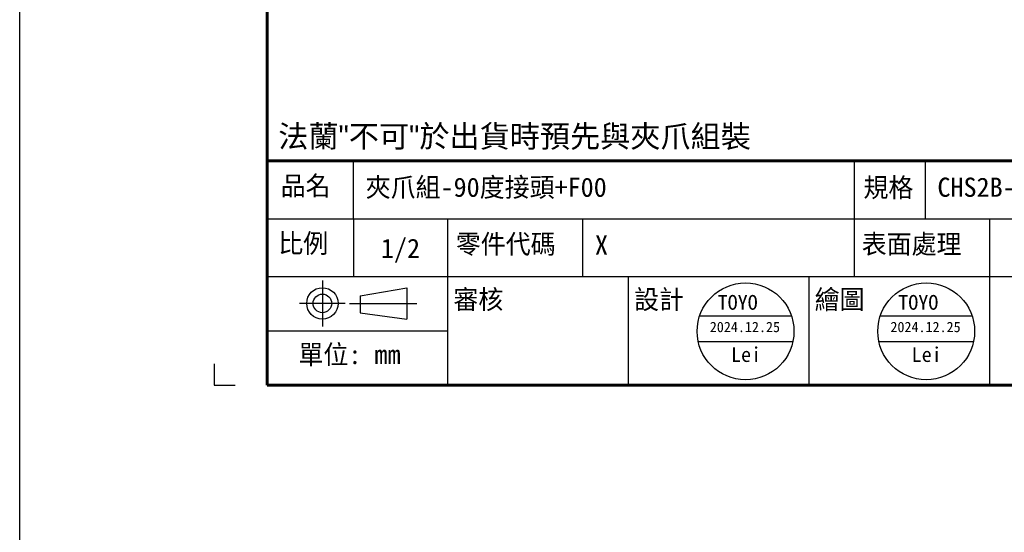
# Model space of a CAD drawing. Header units: inches. Extents: x 0 to 5766, y -2164 to 1330.
# Tile 162 of 217: x 4144 to 4411, y -58 to 81. Entities that reach past the tile are written whole.
import ezdxf
from ezdxf.enums import TextEntityAlignment as Align

# ---------------------------------------------------------------- set-up
doc = ezdxf.new("R2010")
doc.units = ezdxf.units.IN
doc.header["$MEASUREMENT"] = 0
doc.linetypes.add('SLD-實線', pattern=[0])
doc.layers.add('AM_0', color=7, linetype='Continuous', lineweight=30)
doc.layers.add('BORDER', color=7, linetype='Continuous')
doc.layers.add('圖框', color=7, linetype='SLD-實線')
doc.styles.get("Standard").update_dxf_attribs({"font": 'arial.ttf'})
doc.styles.add('標題欄', font='txt')

# ---------------------------------------------------------------- blocks, each defined once
blk = doc.blocks.new('A4橫')
at = {"color": 123}
blk.add_lwpolyline([(4724.32, 1173.75), (4724.32, 1170.89), (4727.18, 1170.89)], dxfattribs=at)
at = {"layer": 'BORDER', "color": 123, "linetype": 'Continuous', "lineweight": 60, "ltscale": 25.4}
for p, q in [((4731.53, 1453.75), (4731.53, 1170.89)), ((4731.53, 1201.3), (4917.11, 1201.3)), ((4731.53, 1170.89), (4924.32, 1170.89))]:
    blk.add_line(p, q, dxfattribs=at)
at = {"layer": 'BORDER', "color": 60, "linetype": 'Continuous', "ltscale": 25.4}
for p, q in [((4743.27, 1193.45), (4743.27, 1201.3)), ((4811.29, 1193.45), (4811.29, 1201.3)), ((4820.89, 1193.45), (4820.89, 1201.3)), ((4731.53, 1193.45), (4917.11, 1193.45)), ((4743.27, 1193.45), (4743.27, 1185.61)), ((4756.06, 1185.61), (4756.06, 1193.45)), ((4774.39, 1185.61), (4774.39, 1193.45)), ((4811.29, 1185.61), (4811.29, 1193.45)), ((4829.63, 1185.61), (4829.63, 1193.45)), ((4731.53, 1185.61), (4917.11, 1185.61)), ((4756.06, 1170.89), (4756.06, 1185.61)), ((4780.58, 1170.89), (4780.58, 1185.61)), ((4805.1, 1170.89), (4805.1, 1185.61)), ((4829.63, 1170.89), (4829.63, 1185.61)), ((4731.53, 1178.25), (4756.06, 1178.25)), ((4731.53, 1170.89), (4917.11, 1170.89))]:
    blk.add_line(p, q, dxfattribs=at)
at = {"layer": 'BORDER', "color": 4, "linetype": 'Continuous', "ltscale": 25.4}
for p, q in [((4739.03, 1185.08), (4739.03, 1178.86)), ((4742.14, 1181.97), (4735.92, 1181.97)), ((4742.71, 1181.97), (4751.83, 1181.97))]:
    blk.add_line(p, q, dxfattribs=at)
at = {"layer": 'BORDER', "color": 7, "linetype": 'Continuous', "ltscale": 25.4}
for p, q in [((4744.15, 1183.02), (4750.49, 1184.09)), ((4750.49, 1184.09), (4750.49, 1179.84)), ((4744.15, 1183.02), (4744.15, 1180.71)), ((4744.15, 1180.71), (4750.49, 1179.84))]:
    blk.add_line(p, q, dxfattribs=at)
for radius in [2.13, 1.26]:
    blk.add_circle((4739.03, 1181.97), radius, dxfattribs=at)
at = {"layer": '圖框', "style": '標題欄'}
for s, p in [('品名', (4733.36, 1199.24)), ('規格', (4812.49, 1199)), ('比例', (4733.04, 1191.44)), ('零件代碼', (4757.14, 1191.33)), ('表面處理', (4812.25, 1191.33)), ('審核', (4756.81, 1183.81)), ('設計', (4781.34, 1183.81)), ('繪圖', (4805.86, 1183.81)), ('單位: mm', (4735.78, 1176.34))]:
    blk.add_text(s, height=2.605, dxfattribs=at).set_placement(p, align=Align.TOP_LEFT)

msp = doc.modelspace()

# ---------------------------------------------------------------- linework, layer by layer
at = {"color": 1}
for p, q in [((4328.534, 0.708), (4353.448, 0.708)), ((4377.582, 0.708), (4402.495, 0.708)), ((4328.138, -6.251), (4353.844, -6.251)), ((4377.186, -6.251), (4402.892, -6.251))]:
    msp.add_line(p, q, dxfattribs=at)
at = {"color": 4}
msp.add_lwpolyline([(4143.887, 611.783), (4663.887, 611.783), (4663.887, -2164.217), (4143.887, -2164.217)], close=True, dxfattribs=at)
at = {"color": 1}
for centre in [(4340.991, -3.492), (4390.039, -3.492)]:
    msp.add_circle(centre, 13.146, dxfattribs=at)

# ---------------------------------------------------------------- block references
at = {"xscale": 2, "yscale": 2, "zscale": 2}
msp.add_blockref('A4橫', (-5251.97, -2359.857), dxfattribs=at)

# ---------------------------------------------------------------- texts
at = {"layer": 'AM_0', "insert": (4214.097, 45.745), "char_height": 6, "attachment_point": 7}
msp.add_mtext_dynamic_manual_height_columns('{\\fPMingLiU|b0|i0|c136|p18;法蘭"不可"於出貨時預先與夾爪組裝}', width=218.23164, gutter_width=1, heights=[0], dxfattribs=at)
at = {"layer": '圖框', "color": 1, "style": '標題欄'}
for s, height, p in [('夾爪組-90度接頭+F00', 5.21053, (4237.842, 38.233)), ('CHS2B-S40-WW-F00', 5.21053, (4393.086, 38.233)), ('X', 5.211, (4300.092, 22.538)), ('TOYO', 4.0049, (4333.398, 6.37)), ('TOYO', 4.0049, (4382.445, 6.37))]:
    msp.add_text(s, height=height, dxfattribs=at).set_placement(p, align=Align.TOP_LEFT)
at = {"layer": '圖框', "style": '標題欄'}
msp.add_text('1/2', height=5.2105, dxfattribs=at).set_placement((4241.971, 21.646), align=Align.TOP_LEFT)
at = {"layer": '圖框', "color": 1, "style": '標題欄'}
for s, height, p in [('2024.12.25', 2.8034, (4340.809, -2.308)), ('2024.12.25', 2.8034, (4389.857, -2.308)), ('Lei', 4.0049, (4341.126, -9.796)), ('Lei', 4.0049, (4390.173, -9.796))]:
    msp.add_text(s, height=height, dxfattribs=at).set_placement(p, align=Align.MIDDLE_CENTER)

doc.saveas('drawing.dxf')
